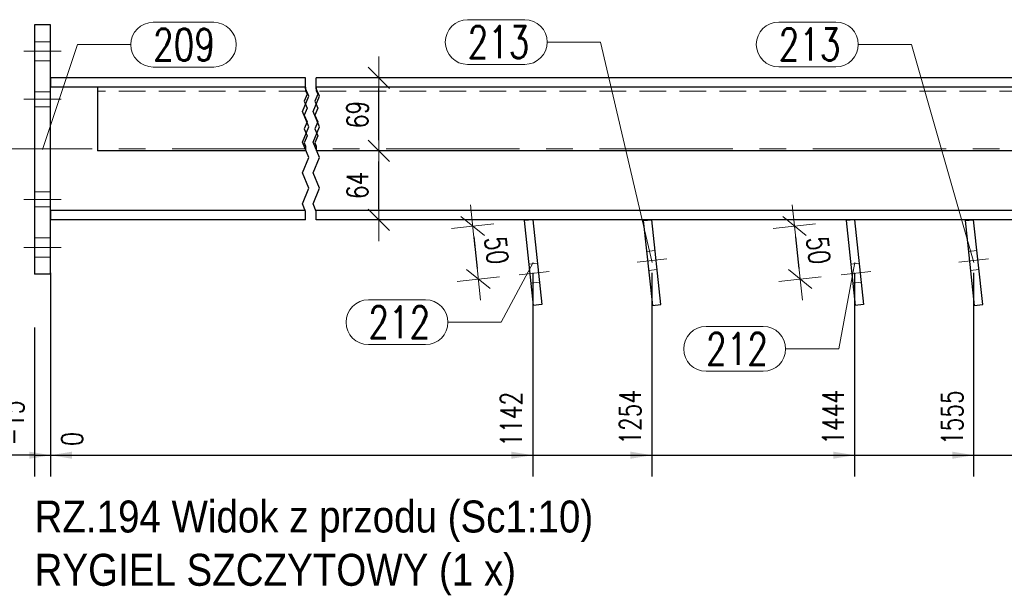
# Model space of a CAD drawing. Header units: millimetres. Extents: x -139 to 714, y 11567 to 12237.
# Tile 9 of 45: x -59 to 34, y 11855 to 11909. Entities that reach past the tile are written whole.
import ezdxf

# ---------------------------------------------------------------- set-up
doc = ezdxf.new("R2010")
doc.units = ezdxf.units.MM
doc.header["$LTSCALE"] = 10
doc.linetypes.add('HIDDEN', pattern=[0.375, 0.25, -0.125])
doc.linetypes.add('MITTE', pattern=[2, 1.25, -0.25, 0.25, -0.25])
doc.layers.get('Defpoints').update_dxf_attribs({"color": 1})
for name, color, linetype, lineweight in [('PS_DIM', 4, 'Continuous', 13), ('PS_Hidden', 2, 'HIDDEN', 9), ('PS_Mid', 5, 'MITTE', 15), ('PS_Pos', 1, 'Continuous', 15), ('PS_Shape', 161, 'Continuous', 30), ('PS_SOLID', 7, 'Continuous', 30), ('PS_TEXT', 3, 'Continuous', 18)]:
    doc.layers.add(name, color=color, linetype=linetype, lineweight=lineweight)
doc.styles.add('gil', font='txt', dxfattribs={"width": 0.9})
doc.styles.add('simplex', font='simplex.shx', dxfattribs={"width": 0.75})
doc.dimstyles.new('1_10_GŁ_DS1-LS10', dxfattribs={"dimtxt": 2, "dimasz": 2, "dimexe": 2, "dimexo": 5, "dimgap": 1, "dimtad": 1, "dimjust": 4, "dimdec": 0, "dimlfac": 10, "dimtxsty": 'simplex', "dimblk1": 'NONE', "dimsah": 1, "dimcen": 2, "dimclrd": 256, "dimclre": 256, "dimclrt": 3, "dimadec": 1, "dimazin": 0, "dimtfac": 1, "dimtdec": 0, "dimtmove": 2, "dimatfit": 3, "dimfxl": 1, "dimarcsym": 0})
doc.dimstyles.new('1_10_PRZ', dxfattribs={"dimtxt": 2, "dimasz": 1, "dimexe": 2, "dimexo": 5, "dimgap": 1, "dimtad": 1, "dimdec": 0, "dimlfac": 10, "dimtxsty": 'simplex', "dimblk": 'dimznak', "dimcen": 2, "dimse1": 1, "dimse2": 1, "dimclrt": 3, "dimadec": 1, "dimazin": 0, "dimtfac": 1, "dimtdec": 0, "dimtix": 1, "dimtmove": 2, "dimatfit": 3, "dimldrblk": 'dim-grot', "dimfxl": 1, "dimarcsym": 0})

# ---------------------------------------------------------------- blocks, each defined once
blk = doc.blocks.new('*D95')
at = {"layer": 'Defpoints', "color": 0, "transparency": 16777216}
for p in [(-55.604, 11889.806), (-57.104, 11884.706), (-55.604, 11867.706)]:
    blk.add_point(p, dxfattribs=at)
at = {"layer": 'PS_DIM', "lineweight": -2, "transparency": 16777216}
for p, q in [((-55.604, 11884.806), (-55.604, 11865.706)), ((-57.104, 11879.706), (-57.104, 11865.706)), ((-57.104, 11867.706), (-59.104, 11867.706)), ((-57.104, 11867.706), (-55.604, 11867.706)), ((-53.604, 11867.706), (-51.604, 11867.706))]:
    blk.add_line(p, q, dxfattribs=at)
at = {"layer": 'PS_DIM', "transparency": 16777216}
blk.add_solid([(-53.604, 11868.04), (-53.604, 11867.373), (-55.604, 11867.706)], dxfattribs=at)
at = {"layer": 'PS_DIM', "color": 3, "transparency": 16777216, "insert": (-59.124, 11870.726), "char_height": 2, "attachment_point": 5, "rotation": 90, "style": 'simplex'}
blk.add_mtext('-15', dxfattribs=at)
blk = doc.blocks.new('_None')
blk = doc.blocks.new('*D96')
at = {"layer": 'Defpoints', "color": 0, "transparency": 16777216}
for p in [(-55.604, 11889.806), (-55.604, 11884.706), (-55.604, 11867.706)]:
    blk.add_point(p, dxfattribs=at)
at = {"layer": 'PS_DIM', "lineweight": -2, "transparency": 16777216}
for p, q in [((-55.604, 11884.806), (-55.604, 11865.706)), ((-55.604, 11879.706), (-55.604, 11865.706)), ((-57.604, 11867.706), (-59.604, 11867.706)), ((-55.604, 11867.706), (-53.604, 11867.706))]:
    blk.add_line(p, q, dxfattribs=at)
at = {"layer": 'PS_DIM', "transparency": 16777216}
blk.add_solid([(-57.604, 11868.04), (-57.604, 11867.373), (-55.604, 11867.706)], dxfattribs=at)
at = {"layer": 'PS_DIM', "color": 3, "transparency": 16777216, "insert": (-53.584, 11869.226), "char_height": 2, "attachment_point": 5, "rotation": 90, "style": 'simplex'}
blk.add_mtext('0', dxfattribs=at)
blk = doc.blocks.new('*D97')
at = {"layer": 'Defpoints', "color": 0, "transparency": 16777216}
for p in [(-55.604, 11889.806), (-10.399, 11889.806), (-10.399, 11867.706)]:
    blk.add_point(p, dxfattribs=at)
at = {"layer": 'PS_DIM', "lineweight": -2, "transparency": 16777216}
for p, q in [((-55.604, 11884.806), (-55.604, 11865.706)), ((-10.399, 11884.806), (-10.399, 11865.706)), ((-55.604, 11867.706), (-12.399, 11867.706))]:
    blk.add_line(p, q, dxfattribs=at)
at = {"layer": 'PS_DIM', "transparency": 16777216}
blk.add_solid([(-12.399, 11868.04), (-12.399, 11867.373), (-10.399, 11867.706)], dxfattribs=at)
at = {"layer": 'PS_DIM', "color": 3, "transparency": 16777216, "insert": (-12.419, 11871.083), "char_height": 2, "attachment_point": 5, "rotation": 90, "style": 'simplex'}
blk.add_mtext('1142', dxfattribs=at)
blk = doc.blocks.new('*D98')
at = {"layer": 'Defpoints', "color": 0, "transparency": 16777216}
for p in [(-55.604, 11889.806), (0.764, 11889.806), (0.764, 11867.706)]:
    blk.add_point(p, dxfattribs=at)
at = {"layer": 'PS_DIM', "lineweight": -2, "transparency": 16777216}
for p, q in [((-55.604, 11884.806), (-55.604, 11865.706)), ((0.764, 11884.806), (0.764, 11865.706)), ((-55.604, 11867.706), (-1.236, 11867.706))]:
    blk.add_line(p, q, dxfattribs=at)
at = {"layer": 'PS_DIM', "transparency": 16777216}
blk.add_solid([(-1.236, 11868.04), (-1.236, 11867.373), (0.764, 11867.706)], dxfattribs=at)
at = {"layer": 'PS_DIM', "color": 3, "transparency": 16777216, "insert": (-1.256, 11871.262), "char_height": 2, "attachment_point": 5, "rotation": 90, "style": 'simplex'}
blk.add_mtext('1254', dxfattribs=at)
blk = doc.blocks.new('*D99')
at = {"layer": 'Defpoints', "color": 0, "transparency": 16777216}
for p in [(-55.604, 11889.806), (19.772, 11889.806), (19.772, 11867.706)]:
    blk.add_point(p, dxfattribs=at)
at = {"layer": 'PS_DIM', "lineweight": -2, "transparency": 16777216}
for p, q in [((-55.604, 11884.806), (-55.604, 11865.706)), ((19.772, 11884.806), (19.772, 11865.706)), ((-55.604, 11867.706), (17.772, 11867.706))]:
    blk.add_line(p, q, dxfattribs=at)
at = {"layer": 'PS_DIM', "transparency": 16777216}
blk.add_solid([(17.772, 11868.04), (17.772, 11867.373), (19.772, 11867.706)], dxfattribs=at)
at = {"layer": 'PS_DIM', "color": 3, "transparency": 16777216, "insert": (17.752, 11871.262), "char_height": 2, "attachment_point": 5, "rotation": 90, "style": 'simplex'}
blk.add_mtext('1444', dxfattribs=at)
blk = doc.blocks.new('*D100')
at = {"layer": 'Defpoints', "color": 0, "transparency": 16777216}
for p in [(-55.604, 11889.806), (30.935, 11889.806), (30.935, 11867.706)]:
    blk.add_point(p, dxfattribs=at)
at = {"layer": 'PS_DIM', "lineweight": -2, "transparency": 16777216}
for p, q in [((-55.604, 11884.806), (-55.604, 11865.706)), ((30.935, 11884.806), (30.935, 11865.706)), ((-55.604, 11867.706), (28.935, 11867.706))]:
    blk.add_line(p, q, dxfattribs=at)
at = {"layer": 'PS_DIM', "transparency": 16777216}
blk.add_solid([(28.935, 11868.04), (28.935, 11867.373), (30.935, 11867.706)], dxfattribs=at)
at = {"layer": 'PS_DIM', "color": 3, "transparency": 16777216, "insert": (28.915, 11871.226), "char_height": 2, "attachment_point": 5, "rotation": 90, "style": 'simplex'}
blk.add_mtext('1555', dxfattribs=at)
blk = doc.blocks.new('*D101')
at = {"layer": 'Defpoints', "color": 0, "transparency": 16777216}
for p in [(67.852, 11903.106), (-55.604, 11889.806), (67.852, 11867.706)]:
    blk.add_point(p, dxfattribs=at)
at = {"layer": 'PS_DIM', "lineweight": -2, "transparency": 16777216}
for p, q in [((67.852, 11898.106), (67.852, 11865.706)), ((-55.604, 11884.806), (-55.604, 11865.706)), ((-55.604, 11867.706), (65.852, 11867.706))]:
    blk.add_line(p, q, dxfattribs=at)
at = {"layer": 'PS_DIM', "transparency": 16777216}
blk.add_solid([(65.852, 11868.04), (65.852, 11867.373), (67.852, 11867.706)], dxfattribs=at)
at = {"layer": 'PS_DIM', "color": 3, "transparency": 16777216, "insert": (65.832, 11871.226), "char_height": 2, "attachment_point": 5, "rotation": 90, "style": 'simplex'}
blk.add_mtext('1925', dxfattribs=at)
blk = doc.blocks.new('*D102')
at = {"layer": 'Defpoints', "color": 0, "transparency": 16777216}
for p in [(68.852, 11903.106), (-55.604, 11889.806), (68.852, 11867.706)]:
    blk.add_point(p, dxfattribs=at)
at = {"layer": 'PS_DIM', "lineweight": -2, "transparency": 16777216}
for p, q in [((68.852, 11898.106), (68.852, 11865.706)), ((-55.604, 11884.806), (-55.604, 11865.706)), ((-55.604, 11867.706), (66.852, 11867.706))]:
    blk.add_line(p, q, dxfattribs=at)
at = {"layer": 'PS_DIM', "transparency": 16777216}
blk.add_solid([(66.852, 11868.04), (66.852, 11867.373), (68.852, 11867.706)], dxfattribs=at)
at = {"layer": 'PS_DIM', "color": 3, "transparency": 16777216, "insert": (70.872, 11871.226), "char_height": 2, "attachment_point": 5, "rotation": 90, "style": 'simplex'}
blk.add_mtext('1935', dxfattribs=at)
blk = doc.blocks.new('*D103')
at = {"layer": 'Defpoints', "color": 0, "transparency": 16777216}
for p in [(120.852, 11903.106), (-55.604, 11889.806), (120.852, 11867.706)]:
    blk.add_point(p, dxfattribs=at)
at = {"layer": 'PS_DIM', "lineweight": -2, "transparency": 16777216}
for p, q in [((120.852, 11898.106), (120.852, 11865.706)), ((-55.604, 11884.806), (-55.604, 11865.706)), ((-55.604, 11867.706), (118.852, 11867.706))]:
    blk.add_line(p, q, dxfattribs=at)
at = {"layer": 'PS_DIM', "transparency": 16777216}
blk.add_solid([(118.852, 11868.04), (118.852, 11867.373), (120.852, 11867.706)], dxfattribs=at)
at = {"layer": 'PS_DIM', "color": 3, "transparency": 16777216, "insert": (118.832, 11871.369), "char_height": 2, "attachment_point": 5, "rotation": 90, "style": 'simplex'}
blk.add_mtext('4225', dxfattribs=at)
blk = doc.blocks.new('*D104')
at = {"layer": 'Defpoints', "color": 0, "transparency": 16777216}
for p in [(121.852, 11903.106), (-55.604, 11889.806), (121.852, 11867.706)]:
    blk.add_point(p, dxfattribs=at)
at = {"layer": 'PS_DIM', "lineweight": -2, "transparency": 16777216}
for p, q in [((121.852, 11898.106), (121.852, 11865.706)), ((-55.604, 11884.806), (-55.604, 11865.706)), ((-55.604, 11867.706), (119.852, 11867.706))]:
    blk.add_line(p, q, dxfattribs=at)
at = {"layer": 'PS_DIM', "transparency": 16777216}
blk.add_solid([(119.852, 11868.04), (119.852, 11867.373), (121.852, 11867.706)], dxfattribs=at)
at = {"layer": 'PS_DIM', "color": 3, "transparency": 16777216, "insert": (123.872, 11871.369), "char_height": 2, "attachment_point": 5, "rotation": 90, "style": 'simplex'}
blk.add_mtext('4235', dxfattribs=at)
blk = doc.blocks.new('*D105')
at = {"layer": 'Defpoints', "color": 0, "transparency": 16777216}
for p in [(135.852, 11901.456), (-55.604, 11889.806), (135.852, 11867.706)]:
    blk.add_point(p, dxfattribs=at)
at = {"layer": 'PS_DIM', "lineweight": -2, "transparency": 16777216}
for p, q in [((135.852, 11896.456), (135.852, 11865.706)), ((-55.604, 11884.806), (-55.604, 11865.706)), ((-55.604, 11867.706), (133.852, 11867.706))]:
    blk.add_line(p, q, dxfattribs=at)
at = {"layer": 'PS_DIM', "transparency": 16777216}
blk.add_solid([(133.852, 11868.04), (133.852, 11867.373), (135.852, 11867.706)], dxfattribs=at)
at = {"layer": 'PS_DIM', "color": 3, "transparency": 16777216, "insert": (133.832, 11871.369), "char_height": 2, "attachment_point": 5, "rotation": 90, "style": 'simplex'}
blk.add_mtext('4375', dxfattribs=at)
blk = doc.blocks.new('*D106')
at = {"layer": 'Defpoints', "color": 0, "transparency": 16777216}
for p in [(-55.604, 11889.806), (143.68, 11889.721), (143.68, 11867.706)]:
    blk.add_point(p, dxfattribs=at)
at = {"layer": 'PS_DIM', "lineweight": -2, "transparency": 16777216}
for p, q in [((-55.604, 11884.806), (-55.604, 11865.706)), ((143.68, 11884.721), (143.68, 11865.706)), ((-55.604, 11867.706), (141.68, 11867.706))]:
    blk.add_line(p, q, dxfattribs=at)
at = {"layer": 'PS_DIM', "transparency": 16777216}
blk.add_solid([(141.68, 11868.04), (141.68, 11867.373), (143.68, 11867.706)], dxfattribs=at)
at = {"layer": 'PS_DIM', "color": 3, "transparency": 16777216, "insert": (141.66, 11871.369), "char_height": 2, "attachment_point": 5, "rotation": 90, "style": 'simplex'}
blk.add_mtext('4453', dxfattribs=at)
blk = doc.blocks.new('*D107')
at = {"layer": 'Defpoints', "color": 0, "transparency": 16777216}
for p in [(-55.604, 11889.806), (144.475, 11889.806), (144.475, 11867.706)]:
    blk.add_point(p, dxfattribs=at)
at = {"layer": 'PS_DIM', "lineweight": -2, "transparency": 16777216}
for p, q in [((-55.604, 11884.806), (-55.604, 11865.706)), ((144.475, 11884.806), (144.475, 11865.706)), ((-55.604, 11867.706), (142.475, 11867.706))]:
    blk.add_line(p, q, dxfattribs=at)
at = {"layer": 'PS_DIM', "transparency": 16777216}
blk.add_solid([(142.475, 11868.04), (142.475, 11867.373), (144.475, 11867.706)], dxfattribs=at)
at = {"layer": 'PS_DIM', "color": 3, "transparency": 16777216, "insert": (146.495, 11871.048), "char_height": 2, "attachment_point": 5, "rotation": 90, "style": 'simplex'}
blk.add_mtext('4461', dxfattribs=at)
blk = doc.blocks.new('*D108')
at = {"layer": 'Defpoints', "color": 0, "transparency": 16777216}
for p in [(-55.604, 11889.806), (155.638, 11889.806), (155.638, 11867.706)]:
    blk.add_point(p, dxfattribs=at)
at = {"layer": 'PS_DIM', "lineweight": -2, "transparency": 16777216}
for p, q in [((-55.604, 11884.806), (-55.604, 11865.706)), ((155.638, 11884.806), (155.638, 11865.706)), ((-55.604, 11867.706), (153.638, 11867.706))]:
    blk.add_line(p, q, dxfattribs=at)
at = {"layer": 'PS_DIM', "transparency": 16777216}
blk.add_solid([(153.638, 11868.04), (153.638, 11867.373), (155.638, 11867.706)], dxfattribs=at)
at = {"layer": 'PS_DIM', "color": 3, "transparency": 16777216, "insert": (153.618, 11871.369), "char_height": 2, "attachment_point": 5, "rotation": 90, "style": 'simplex'}
blk.add_mtext('4572', dxfattribs=at)
blk = doc.blocks.new('*D109')
at = {"layer": 'Defpoints', "color": 0, "transparency": 16777216}
for p in [(175.811, 11896.256), (-55.604, 11889.806), (175.811, 11867.706)]:
    blk.add_point(p, dxfattribs=at)
at = {"layer": 'PS_DIM', "lineweight": -2, "transparency": 16777216}
for p, q in [((175.811, 11891.256), (175.811, 11865.706)), ((-55.604, 11884.806), (-55.604, 11865.706)), ((-55.604, 11867.706), (173.811, 11867.706))]:
    blk.add_line(p, q, dxfattribs=at)
at = {"layer": 'PS_DIM', "transparency": 16777216}
blk.add_solid([(173.811, 11868.04), (173.811, 11867.373), (175.811, 11867.706)], dxfattribs=at)
at = {"layer": 'PS_DIM', "color": 3, "transparency": 16777216, "insert": (173.791, 11871.405), "char_height": 2, "attachment_point": 5, "rotation": 90, "style": 'simplex'}
blk.add_mtext('4774', dxfattribs=at)
blk = doc.blocks.new('*D110')
at = {"layer": 'Defpoints', "color": 0, "transparency": 16777216}
for p in [(180.264, 11890.656), (-55.604, 11889.806), (180.264, 11867.706)]:
    blk.add_point(p, dxfattribs=at)
at = {"layer": 'PS_DIM', "lineweight": -2, "transparency": 16777216}
for p, q in [((180.264, 11885.656), (180.264, 11865.706)), ((-55.604, 11884.806), (-55.604, 11865.706)), ((-55.604, 11867.706), (178.264, 11867.706))]:
    blk.add_line(p, q, dxfattribs=at)
at = {"layer": 'PS_DIM', "transparency": 16777216}
blk.add_solid([(178.264, 11868.04), (178.264, 11867.373), (180.264, 11867.706)], dxfattribs=at)
at = {"layer": 'PS_DIM', "color": 3, "transparency": 16777216, "insert": (178.244, 11871.191), "char_height": 2, "attachment_point": 5, "rotation": 90, "style": 'simplex'}
blk.add_mtext('4819', dxfattribs=at)
blk = doc.blocks.new('*D111')
at = {"layer": 'Defpoints', "color": 0, "transparency": 16777216}
for p in [(233.364, 11903.106), (-55.604, 11889.806), (233.364, 11867.706)]:
    blk.add_point(p, dxfattribs=at)
at = {"layer": 'PS_DIM', "lineweight": -2, "transparency": 16777216}
for p, q in [((233.364, 11898.106), (233.364, 11865.706)), ((-55.604, 11884.806), (-55.604, 11865.706)), ((-55.604, 11867.706), (231.364, 11867.706))]:
    blk.add_line(p, q, dxfattribs=at)
at = {"layer": 'PS_DIM', "transparency": 16777216}
blk.add_solid([(231.364, 11868.04), (231.364, 11867.373), (233.364, 11867.706)], dxfattribs=at)
at = {"layer": 'PS_DIM', "color": 3, "transparency": 16777216, "insert": (231.344, 11871.369), "char_height": 2, "attachment_point": 5, "rotation": 90, "style": 'simplex'}
blk.add_mtext('6525', dxfattribs=at)
blk = doc.blocks.new('*D112')
at = {"layer": 'Defpoints', "color": 0, "transparency": 16777216}
for p in [(234.364, 11903.106), (-55.604, 11889.806), (234.364, 11867.706)]:
    blk.add_point(p, dxfattribs=at)
at = {"layer": 'PS_DIM', "lineweight": -2, "transparency": 16777216}
for p, q in [((234.364, 11898.106), (234.364, 11865.706)), ((-55.604, 11884.806), (-55.604, 11865.706)), ((-55.604, 11867.706), (232.364, 11867.706))]:
    blk.add_line(p, q, dxfattribs=at)
at = {"layer": 'PS_DIM', "transparency": 16777216}
blk.add_solid([(232.364, 11868.04), (232.364, 11867.373), (234.364, 11867.706)], dxfattribs=at)
at = {"layer": 'PS_DIM', "color": 3, "transparency": 16777216, "insert": (236.384, 11871.369), "char_height": 2, "attachment_point": 5, "rotation": 90, "style": 'simplex'}
blk.add_mtext('6535', dxfattribs=at)
blk = doc.blocks.new('*D113')
at = {"layer": 'Defpoints', "color": 0, "transparency": 16777216}
for p in [(275.571, 11896.256), (-55.604, 11889.806), (275.571, 11867.706)]:
    blk.add_point(p, dxfattribs=at)
at = {"layer": 'PS_DIM', "lineweight": -2, "transparency": 16777216}
for p, q in [((275.571, 11891.256), (275.571, 11865.706)), ((-55.604, 11884.806), (-55.604, 11865.706)), ((-55.604, 11867.706), (273.571, 11867.706))]:
    blk.add_line(p, q, dxfattribs=at)
at = {"layer": 'PS_DIM', "transparency": 16777216}
blk.add_solid([(273.571, 11868.04), (273.571, 11867.373), (275.571, 11867.706)], dxfattribs=at)
at = {"layer": 'PS_DIM', "color": 3, "transparency": 16777216, "insert": (273.551, 11871.369), "char_height": 2, "attachment_point": 5, "rotation": 90, "style": 'simplex'}
blk.add_mtext('8042', dxfattribs=at)
blk = doc.blocks.new('*D114')
at = {"layer": 'Defpoints', "color": 0, "transparency": 16777216}
for p in [(280.064, 11890.656), (-55.604, 11889.806), (280.064, 11867.706)]:
    blk.add_point(p, dxfattribs=at)
at = {"layer": 'PS_DIM', "lineweight": -2, "transparency": 16777216}
for p, q in [((280.064, 11885.656), (280.064, 11865.706)), ((-55.604, 11884.806), (-55.604, 11865.706)), ((-55.604, 11867.706), (278.064, 11867.706))]:
    blk.add_line(p, q, dxfattribs=at)
at = {"layer": 'PS_DIM', "transparency": 16777216}
blk.add_solid([(278.064, 11868.04), (278.064, 11867.373), (280.064, 11867.706)], dxfattribs=at)
at = {"layer": 'PS_DIM', "color": 3, "transparency": 16777216, "insert": (278.044, 11871.369), "char_height": 2, "attachment_point": 5, "rotation": 90, "style": 'simplex'}
blk.add_mtext('8087', dxfattribs=at)
blk = doc.blocks.new('*D115')
at = {"layer": 'Defpoints', "color": 0, "transparency": 16777216}
for p in [(337.164, 11903.106), (-55.604, 11889.806), (337.164, 11867.706)]:
    blk.add_point(p, dxfattribs=at)
at = {"layer": 'PS_DIM', "lineweight": -2, "transparency": 16777216}
for p, q in [((337.164, 11898.106), (337.164, 11865.706)), ((-55.604, 11884.806), (-55.604, 11865.706)), ((-55.604, 11867.706), (335.164, 11867.706))]:
    blk.add_line(p, q, dxfattribs=at)
at = {"layer": 'PS_DIM', "transparency": 16777216}
blk.add_solid([(335.164, 11868.04), (335.164, 11867.373), (337.164, 11867.706)], dxfattribs=at)
at = {"layer": 'PS_DIM', "color": 3, "transparency": 16777216, "insert": (335.144, 11871.369), "char_height": 2, "attachment_point": 5, "rotation": 90, "style": 'simplex'}
blk.add_mtext('8825', dxfattribs=at)
blk = doc.blocks.new('*D116')
at = {"layer": 'Defpoints', "color": 0, "transparency": 16777216}
for p in [(338.164, 11903.106), (-55.604, 11889.806), (338.164, 11867.706)]:
    blk.add_point(p, dxfattribs=at)
at = {"layer": 'PS_DIM', "lineweight": -2, "transparency": 16777216}
for p, q in [((338.164, 11898.106), (338.164, 11865.706)), ((-55.604, 11884.806), (-55.604, 11865.706)), ((-55.604, 11867.706), (336.164, 11867.706))]:
    blk.add_line(p, q, dxfattribs=at)
at = {"layer": 'PS_DIM', "transparency": 16777216}
blk.add_solid([(336.164, 11868.04), (336.164, 11867.373), (338.164, 11867.706)], dxfattribs=at)
at = {"layer": 'PS_DIM', "color": 3, "transparency": 16777216, "insert": (340.184, 11871.369), "char_height": 2, "attachment_point": 5, "rotation": 90, "style": 'simplex'}
blk.add_mtext('8835', dxfattribs=at)
blk = doc.blocks.new('*D117')
at = {"layer": 'Defpoints', "color": 0, "transparency": 16777216}
for p in [(352.164, 11901.456), (-55.604, 11889.806), (352.164, 11867.706)]:
    blk.add_point(p, dxfattribs=at)
at = {"layer": 'PS_DIM', "lineweight": -2, "transparency": 16777216}
for p, q in [((352.164, 11896.456), (352.164, 11865.706)), ((-55.604, 11884.806), (-55.604, 11865.706)), ((-55.604, 11867.706), (350.164, 11867.706))]:
    blk.add_line(p, q, dxfattribs=at)
at = {"layer": 'PS_DIM', "transparency": 16777216}
blk.add_solid([(350.164, 11868.04), (350.164, 11867.373), (352.164, 11867.706)], dxfattribs=at)
at = {"layer": 'PS_DIM', "color": 3, "transparency": 16777216, "insert": (350.144, 11871.369), "char_height": 2, "attachment_point": 5, "rotation": 90, "style": 'simplex'}
blk.add_mtext('8975', dxfattribs=at)
blk = doc.blocks.new('*D118')
at = {"layer": 'Defpoints', "color": 0, "transparency": 16777216}
for p in [(392.164, 11896.256), (-55.604, 11889.806), (392.164, 11867.706)]:
    blk.add_point(p, dxfattribs=at)
at = {"layer": 'PS_DIM', "lineweight": -2, "transparency": 16777216}
for p, q in [((392.164, 11891.256), (392.164, 11865.706)), ((-55.604, 11884.806), (-55.604, 11865.706)), ((-55.604, 11867.706), (390.164, 11867.706))]:
    blk.add_line(p, q, dxfattribs=at)
at = {"layer": 'PS_DIM', "transparency": 16777216}
blk.add_solid([(390.164, 11868.04), (390.164, 11867.373), (392.164, 11867.706)], dxfattribs=at)
at = {"layer": 'PS_DIM', "color": 3, "transparency": 16777216, "insert": (390.144, 11871.048), "char_height": 2, "attachment_point": 5, "rotation": 90, "style": 'simplex'}
blk.add_mtext('9881', dxfattribs=at)
blk = doc.blocks.new('*D119')
at = {"layer": 'Defpoints', "color": 0, "transparency": 16777216}
for p in [(-55.604, 11889.806), (396.566, 11889.806), (396.566, 11867.706)]:
    blk.add_point(p, dxfattribs=at)
at = {"layer": 'PS_DIM', "lineweight": -2, "transparency": 16777216}
for p, q in [((-55.604, 11884.806), (-55.604, 11865.706)), ((396.566, 11884.806), (396.566, 11865.706)), ((-55.604, 11867.706), (394.566, 11867.706))]:
    blk.add_line(p, q, dxfattribs=at)
at = {"layer": 'PS_DIM', "transparency": 16777216}
blk.add_solid([(394.566, 11868.04), (394.566, 11867.373), (396.566, 11867.706)], dxfattribs=at)
at = {"layer": 'PS_DIM', "color": 3, "transparency": 16777216, "insert": (394.546, 11871.369), "char_height": 2, "attachment_point": 5, "rotation": 90, "style": 'simplex'}
blk.add_mtext('9925', dxfattribs=at)
blk = doc.blocks.new('*D120')
at = {"layer": 'Defpoints', "color": 0, "transparency": 16777216}
for p in [(-55.604, 11889.806), (398.066, 11884.706), (398.066, 11867.706)]:
    blk.add_point(p, dxfattribs=at)
at = {"layer": 'PS_DIM', "lineweight": -2, "transparency": 16777216}
for p, q in [((-55.604, 11884.806), (-55.604, 11865.706)), ((398.066, 11879.706), (398.066, 11865.706)), ((-55.604, 11867.706), (396.066, 11867.706))]:
    blk.add_line(p, q, dxfattribs=at)
at = {"layer": 'PS_DIM', "transparency": 16777216}
blk.add_solid([(396.066, 11868.04), (396.066, 11867.373), (398.066, 11867.706)], dxfattribs=at)
at = {"layer": 'PS_DIM', "color": 3, "transparency": 16777216, "insert": (400.086, 11871.369), "char_height": 2, "attachment_point": 5, "rotation": 90, "style": 'simplex'}
blk.add_mtext('9940', dxfattribs=at)
blk = doc.blocks.new('dimznak')
at = {"color": 0}
for points in [[(0, 2), (0, -2)], [(-2, 0), (2, 0)]]:
    blk.add_lwpolyline(points, dxfattribs=at)
at = {"color": 2}
blk.add_lwpolyline([(1, 1), (-1, -1)], dxfattribs=at)
blk = doc.blocks.new('*D126')
at = {"layer": 'Defpoints', "color": 0, "transparency": 16777216}
for p in [(-11.194, 11889.721), (-10.664, 11884.75), (-15.503, 11884.233)]:
    blk.add_point(p, dxfattribs=at)
at = {"layer": 'PS_DIM', "color": 0, "lineweight": -2, "transparency": 16777216}
blk.add_line((-15.927, 11888.211), (-15.609, 11885.228), dxfattribs=at)
for p, rotation in [((-16.034, 11889.205), 96.09200278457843), ((-15.503, 11884.233), 276.0920027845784)]:
    blk.add_blockref('dimznak', p, dxfattribs=dict(at, rotation=rotation))
at = {"layer": 'PS_DIM', "color": 3, "transparency": 16777216, "insert": (-13.78, 11886.931), "char_height": 2, "attachment_point": 5, "rotation": 276.092, "style": 'simplex'}
blk.add_mtext('50', dxfattribs=at)
blk = doc.blocks.new('dim-grot')
blk.add_hatch(color=256).paths.add_polyline_path([(0, 0), (-2, 0.5), (-2, -0.5)])
blk.add_lwpolyline([(0, 0), (-2, 0.5), (-2, -0.5), (0, 0)])
blk = doc.blocks.new('*D128')
at = {"layer": 'Defpoints', "color": 0, "transparency": 16777216}
for p in [(-24.833, 11896.256), (-24.72, 11896.256), (-24.72, 11889.806)]:
    blk.add_point(p, dxfattribs=at)
at = {"layer": 'PS_DIM', "color": 0, "lineweight": -2, "transparency": 16777216}
blk.add_line((-24.833, 11890.806), (-24.833, 11895.256), dxfattribs=at)
for p, rotation in [((-24.833, 11896.256), 90), ((-24.833, 11889.806), 270)]:
    blk.add_blockref('dimznak', p, dxfattribs=dict(at, rotation=rotation))
at = {"layer": 'PS_DIM', "color": 3, "transparency": 16777216, "insert": (-26.833, 11893.031), "char_height": 2, "attachment_point": 5, "rotation": 90, "style": 'simplex'}
blk.add_mtext('64', dxfattribs=at)
blk = doc.blocks.new('*D129')
at = {"layer": 'Defpoints', "color": 0, "transparency": 16777216}
for p in [(-24.833, 11903.106), (-24.833, 11903.106), (-24.72, 11896.256)]:
    blk.add_point(p, dxfattribs=at)
at = {"layer": 'PS_DIM', "color": 0, "lineweight": -2, "transparency": 16777216}
blk.add_line((-24.833, 11897.256), (-24.833, 11902.106), dxfattribs=at)
for p, rotation in [((-24.833, 11903.106), 90), ((-24.833, 11896.256), 270)]:
    blk.add_blockref('dimznak', p, dxfattribs=dict(at, rotation=rotation))
at = {"layer": 'PS_DIM', "color": 3, "transparency": 16777216, "insert": (-26.833, 11899.681), "char_height": 2, "attachment_point": 5, "rotation": 90, "style": 'simplex'}
blk.add_mtext('69', dxfattribs=at)
blk = doc.blocks.new('*D227')
at = {"layer": 'Defpoints', "color": 0, "transparency": 16777216}
for p in [(18.976, 11889.721), (19.507, 11884.75), (14.667, 11884.233)]:
    blk.add_point(p, dxfattribs=at)
at = {"layer": 'PS_DIM', "color": 0, "lineweight": -2, "transparency": 16777216}
blk.add_line((14.243, 11888.211), (14.561, 11885.228), dxfattribs=at)
for p, rotation in [((14.137, 11889.205), 96.09200278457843), ((14.667, 11884.233), 276.0920027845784)]:
    blk.add_blockref('dimznak', p, dxfattribs=dict(at, rotation=rotation))
at = {"layer": 'PS_DIM', "color": 3, "transparency": 16777216, "insert": (16.391, 11886.931), "char_height": 2, "attachment_point": 5, "rotation": 276.092, "style": 'simplex'}
blk.add_mtext('50', dxfattribs=at)
blk = doc.blocks.new('*X347')
at = {"color": 1}
for p, q in [((-31.694, 11902.118), (-31.694, 11903.106)), ((-30.694, 11902.118), (-30.694, 11903.106)), ((-31.694, 11902.256), (-31.694, 11901.903)), ((-31.39, 11901.398), (-31.694, 11902.118)), ((-30.694, 11902.256), (-30.694, 11901.903)), ((-30.39, 11901.398), (-30.694, 11902.118)), ((-31.999, 11899.956), (-31.39, 11901.398)), ((-31.557, 11901.578), (-31.832, 11900.928)), ((-31.694, 11901.903), (-31.557, 11901.578)), ((-30.999, 11899.956), (-30.39, 11901.398)), ((-30.557, 11901.578), (-30.832, 11900.928)), ((-30.694, 11901.903), (-30.557, 11901.578)), ((-31.832, 11900.928), (-31.557, 11900.278)), ((-31.557, 11900.278), (-31.832, 11899.628)), ((-30.832, 11900.928), (-30.557, 11900.278)), ((-30.557, 11900.278), (-30.832, 11899.628)), ((-31.39, 11898.515), (-31.999, 11899.956)), ((-31.832, 11899.628), (-31.557, 11898.978)), ((-30.39, 11898.515), (-30.999, 11899.956)), ((-30.832, 11899.628), (-30.557, 11898.978)), ((-31.999, 11897.074), (-31.39, 11898.515)), ((-31.557, 11898.978), (-31.832, 11898.328)), ((-30.999, 11897.074), (-30.39, 11898.515)), ((-30.557, 11898.978), (-30.832, 11898.328)), ((-31.832, 11898.328), (-31.557, 11897.677)), ((-31.557, 11897.677), (-31.832, 11897.027)), ((-30.832, 11898.328), (-30.557, 11897.677)), ((-30.557, 11897.677), (-30.832, 11897.027)), ((-31.39, 11895.633), (-31.999, 11897.074)), ((-31.832, 11897.027), (-31.694, 11896.702)), ((-31.694, 11896.702), (-31.694, 11896.256)), ((-30.39, 11895.633), (-30.999, 11897.074)), ((-30.832, 11897.027), (-30.694, 11896.702)), ((-30.694, 11896.702), (-30.694, 11896.256)), ((-31.999, 11894.192), (-31.39, 11895.633)), ((-30.999, 11894.192), (-30.39, 11895.633)), ((-31.39, 11892.75), (-31.999, 11894.192)), ((-30.39, 11892.75), (-30.999, 11894.192)), ((-31.999, 11891.309), (-31.39, 11892.75)), ((-30.999, 11891.309), (-30.39, 11892.75)), ((-31.694, 11890.589), (-31.999, 11891.309)), ((-30.694, 11890.589), (-30.999, 11891.309)), ((-31.694, 11889.806), (-31.694, 11890.589)), ((-30.694, 11889.806), (-30.694, 11890.589))]:
    blk.add_line(p, q, dxfattribs=at)
at = {"layer": 'PS_Hidden', "color": 2, "linetype": 'HIDDEN'}
for p, q in [((-55.604, 11906.506), (-57.104, 11906.506)), ((-55.604, 11904.706), (-57.104, 11904.706)), ((-55.604, 11901.806), (-57.104, 11901.806)), ((-31.694, 11901.856), (-51.194, 11901.856)), ((88.352, 11901.856), (-30.694, 11901.856)), ((-55.604, 11900.406), (-57.104, 11900.406)), ((-55.604, 11892.406), (-57.104, 11892.406)), ((-55.604, 11891.006), (-57.104, 11891.006)), ((-55.604, 11888.106), (-57.104, 11888.106)), ((1.074, 11886.907), (0.278, 11886.823)), ((31.244, 11886.907), (30.448, 11886.823)), ((-55.604, 11886.306), (-57.104, 11886.306)), ((-9.964, 11885.729), (-10.759, 11885.645)), ((20.207, 11885.729), (19.411, 11885.645)), ((1.265, 11885.118), (0.469, 11885.033)), ((31.435, 11885.118), (30.639, 11885.033)), ((-9.773, 11883.94), (-10.568, 11883.855)), ((20.398, 11883.94), (19.602, 11883.855))]:
    blk.add_line(p, q, dxfattribs=at)
at = {"layer": 'PS_Mid', "color": 5, "linetype": 'MITTE'}
for p, q in [((-58.104, 11905.606), (-54.604, 11905.606)), ((-58.104, 11905.606), (-54.604, 11905.606)), ((-58.104, 11901.106), (-54.604, 11901.106)), ((-58.104, 11901.106), (-54.604, 11901.106)), ((-31.694, 11896.456), (-60.604, 11896.456)), ((88.352, 11896.456), (-30.694, 11896.456)), ((-58.104, 11891.706), (-54.604, 11891.706)), ((-58.104, 11891.706), (-54.604, 11891.706)), ((-58.104, 11887.206), (-54.604, 11887.206)), ((-58.104, 11887.206), (-54.604, 11887.206)), ((-0.621, 11885.822), (2.163, 11886.119)), ((-0.621, 11885.822), (2.163, 11886.119)), ((29.55, 11885.822), (32.334, 11886.119)), ((29.55, 11885.822), (32.334, 11886.119)), ((-11.658, 11884.644), (-8.874, 11884.941)), ((-11.658, 11884.644), (-8.874, 11884.941)), ((18.512, 11884.644), (21.296, 11884.941)), ((18.512, 11884.644), (21.296, 11884.941))]:
    blk.add_line(p, q, dxfattribs=at)
at = {"layer": 'PS_SOLID', "color": 7, "linetype": 'Continuous'}
for p, q in [((-57.104, 11908.106), (-57.104, 11884.706)), ((-55.604, 11908.106), (-57.104, 11908.106)), ((-55.604, 11884.706), (-55.604, 11908.106)), ((-55.604, 11903.106), (-55.604, 11902.256)), ((-31.694, 11903.106), (-55.604, 11903.106)), ((88.352, 11903.106), (-30.694, 11903.106)), ((-51.194, 11902.256), (-55.604, 11902.256)), ((-51.194, 11902.256), (-51.194, 11896.256)), ((-31.694, 11902.256), (-51.194, 11902.256)), ((88.352, 11902.256), (-30.694, 11902.256)), ((-31.694, 11896.256), (-51.194, 11896.256)), ((88.352, 11896.256), (-30.694, 11896.256)), ((-55.604, 11890.656), (-55.604, 11889.806)), ((-31.694, 11890.656), (-55.604, 11890.656)), ((88.352, 11890.656), (-30.694, 11890.656)), ((-31.694, 11889.806), (-55.604, 11889.806)), ((88.352, 11889.806), (-30.694, 11889.806)), ((-10.399, 11889.806), (-11.194, 11889.721)), ((-11.194, 11889.721), (-10.345, 11881.767)), ((-10.399, 11889.806), (-9.55, 11881.852)), ((-0.031, 11889.721), (0.764, 11889.806)), ((-0.031, 11889.721), (0.818, 11881.767)), ((1.613, 11881.852), (0.764, 11889.806)), ((19.772, 11889.806), (18.976, 11889.721)), ((18.976, 11889.721), (19.825, 11881.767)), ((19.772, 11889.806), (20.621, 11881.852)), ((30.139, 11889.721), (30.935, 11889.806)), ((30.139, 11889.721), (30.988, 11881.767)), ((31.784, 11881.852), (30.935, 11889.806)), ((-55.604, 11884.706), (-57.104, 11884.706)), ((-9.55, 11881.852), (-10.345, 11881.767)), ((0.818, 11881.767), (1.613, 11881.852)), ((20.621, 11881.852), (19.825, 11881.767)), ((30.988, 11881.767), (31.784, 11881.852))]:
    blk.add_line(p, q, dxfattribs=at)
blk = doc.blocks.new('*X360')
at = {"color": 1}
for p, q in [((19.798, 11885.786), (18.313, 11877.686)), ((5.856, 11879.786), (11.213, 11879.786)), ((13.313, 11877.686), (18.313, 11877.686)), ((5.856, 11875.586), (11.213, 11875.586))]:
    blk.add_line(p, q, dxfattribs=at)
for centre, start, end in [((5.856, 11877.686), 90, 270), ((11.213, 11877.686), 270, 90)]:
    blk.add_arc(centre, 2.1, start, end, dxfattribs=at)
at = {"color": 2, "style": 'simplex', "width": 0.75}
blk.add_text('212', height=3, dxfattribs=at).set_placement((5.856, 11876.186))
blk = doc.blocks.new('*X361')
at = {"color": 1}
for p, q in [((-16.503, 11908.577), (-11.146, 11908.577)), ((-9.046, 11906.477), (-4.046, 11906.477)), ((0.791, 11885.786), (-4.046, 11906.477)), ((-16.503, 11904.377), (-11.146, 11904.377))]:
    blk.add_line(p, q, dxfattribs=at)
for centre, start, end in [((-16.503, 11906.477), 90, 270), ((-11.146, 11906.477), 270, 90)]:
    blk.add_arc(centre, 2.1, start, end, dxfattribs=at)
at = {"color": 2, "style": 'simplex', "width": 0.75}
blk.add_text('213', height=3, dxfattribs=at).set_placement((-16.503, 11904.977))
blk = doc.blocks.new('*X362')
at = {"color": 1}
for p, q in [((12.663, 11908.352), (18.02, 11908.352)), ((20.12, 11906.252), (25.12, 11906.252)), ((30.961, 11885.786), (25.12, 11906.252)), ((12.663, 11904.152), (18.02, 11904.152))]:
    blk.add_line(p, q, dxfattribs=at)
for centre, start, end in [((12.663, 11906.252), 90, 270), ((18.02, 11906.252), 270, 90)]:
    blk.add_arc(centre, 2.1, start, end, dxfattribs=at)
at = {"color": 2, "style": 'simplex', "width": 0.75}
blk.add_text('213', height=3, dxfattribs=at).set_placement((12.663, 11904.752))
blk = doc.blocks.new('*X363')
at = {"color": 1}
for p, q in [((-10.372, 11885.786), (-13.348, 11880.183)), ((-25.805, 11882.283), (-20.448, 11882.283)), ((-18.348, 11880.183), (-13.348, 11880.183)), ((-25.805, 11878.083), (-20.448, 11878.083))]:
    blk.add_line(p, q, dxfattribs=at)
for centre, start, end in [((-25.805, 11880.183), 90, 270), ((-20.448, 11880.183), 270, 90)]:
    blk.add_arc(centre, 2.1, start, end, dxfattribs=at)
at = {"color": 2, "style": 'simplex', "width": 0.75}
blk.add_text('212', height=3, dxfattribs=at).set_placement((-25.805, 11878.683))
blk = doc.blocks.new('*X364')
at = {"color": 1}
for p, q in [((-45.985, 11908.332), (-40.306, 11908.332)), ((-56.354, 11896.406), (-53.085, 11906.232)), ((-53.085, 11906.232), (-48.085, 11906.232)), ((-45.985, 11904.132), (-40.306, 11904.132))]:
    blk.add_line(p, q, dxfattribs=at)
for centre, start, end in [((-45.985, 11906.232), 90, 270), ((-40.306, 11906.232), 270, 90)]:
    blk.add_arc(centre, 2.1, start, end, dxfattribs=at)
at = {"color": 2, "style": 'simplex', "width": 0.75}
blk.add_text('209', height=3, dxfattribs=at).set_placement((-45.985, 11904.732))
blk = doc.blocks.new('*X378')
at = {"color": 3, "style": 'gil', "width": 0.9}
for s, p in [('RZ.194 Widok z przodu (Sc1:10)', (-57.104, 11860.454)), ('RYGIEL SZCZYTOWY (1 x)', (-57.104, 11855.454))]:
    blk.add_text(s, height=3, dxfattribs=at).set_placement(p)

msp = doc.modelspace()

# ---------------------------------------------------------------- block references
at = {"layer": 'PS_Pos'}
for name in ['*X361', '*X364', '*X362', '*X363', '*X360']:
    msp.add_blockref(name, (0, 0), dxfattribs=at)
at = {"layer": 'PS_Shape', "color": 6}
msp.add_blockref('*X347', (0, 0), dxfattribs=at)
at = {"layer": 'PS_TEXT'}
msp.add_blockref('*X378', (0, 0), dxfattribs=at)

# ---------------------------------------------------------------- dimensions: what is measured, and where the dimension line sits
at = {"layer": 'PS_DIM'}
for base, p1, p2, picture, middle in [((-24.833118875, 11903.106338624), (-24.71985312, 11896.256338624), (-24.833118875, 11903.106338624), '*D129', (-26.833118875, 11899.681338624)), ((-24.833118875, 11896.256338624), (-24.71985312, 11889.806338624), (-24.71985312, 11896.256338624), '*D128', (-26.833118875, 11893.031338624))]:
    dim = msp.add_linear_dim(base=base, p1=p1, p2=p2, angle=90, dimstyle='1_10_PRZ', dxfattribs=at)
    dim.commit()
    dim.dimension.update_dxf_attribs({"geometry": picture, "text_midpoint": middle})
for base, p1, p2, text, picture, middle in [((67.852, 11867.706), (-55.604, 11889.806), (67.852, 11903.106), '1925', '*D101', (65.832, 11871.226)), ((68.852, 11867.706), (-55.604, 11889.806), (68.852, 11903.106), '1935', '*D102', (70.872, 11871.226)), ((120.852, 11867.706), (-55.604, 11889.806), (120.852, 11903.106), '4225', '*D103', (118.832, 11871.369)), ((121.852, 11867.706), (-55.604, 11889.806), (121.852, 11903.106), '4235', '*D104', (123.872, 11871.369)), ((233.364, 11867.706), (-55.604, 11889.806), (233.364, 11903.106), '6525', '*D111', (231.344, 11871.369)), ((234.364, 11867.706), (-55.604, 11889.806), (234.364, 11903.106), '6535', '*D112', (236.384, 11871.369)), ((337.164, 11867.706), (-55.604, 11889.806), (337.164, 11903.106), '8825', '*D115', (335.144, 11871.369)), ((338.164, 11867.706), (-55.604, 11889.806), (338.164, 11903.106), '8835', '*D116', (340.184, 11871.369)), ((135.852, 11867.706), (-55.604, 11889.806), (135.852, 11901.456), '4375', '*D105', (133.832, 11871.369)), ((352.164, 11867.706), (-55.604, 11889.806), (352.164, 11901.456), '8975', '*D117', (350.144, 11871.369)), ((175.811, 11867.706), (-55.604, 11889.806), (175.811, 11896.256), '4774', '*D109', (173.791, 11871.405)), ((275.571, 11867.706), (-55.604, 11889.806), (275.571, 11896.256), '8042', '*D113', (273.551, 11871.369)), ((392.164, 11867.706), (-55.604, 11889.806), (392.164, 11896.256), '9881', '*D118', (390.144, 11871.048)), ((180.264, 11867.706), (-55.604, 11889.806), (180.264, 11890.656), '4819', '*D110', (178.244, 11871.191)), ((280.064, 11867.706), (-55.604, 11889.806), (280.064, 11890.656), '8087', '*D114', (278.044, 11871.369)), ((-55.604, 11867.706), (-57.104, 11884.706), (-55.604, 11889.806), '-15', '*D95', (-59.124, 11870.726)), ((-55.604, 11867.706), (-55.604, 11884.706), (-55.604, 11889.806), '0', '*D96', (-53.584, 11869.226)), ((-10.399, 11867.706), (-55.604, 11889.806), (-10.399, 11889.806), '1142', '*D97', (-12.419, 11871.083)), ((0.764, 11867.706), (-55.604, 11889.806), (0.764, 11889.806), '1254', '*D98', (-1.256, 11871.262)), ((19.772, 11867.706), (-55.604, 11889.806), (19.772, 11889.806), '1444', '*D99', (17.752, 11871.262)), ((30.935, 11867.706), (-55.604, 11889.806), (30.935, 11889.806), '1555', '*D100', (28.915, 11871.226)), ((143.68, 11867.706), (-55.604, 11889.806), (143.68, 11889.721), '4453', '*D106', (141.66, 11871.369)), ((144.475, 11867.706), (-55.604, 11889.806), (144.475, 11889.806), '4461', '*D107', (146.495, 11871.048)), ((155.638, 11867.706), (-55.604, 11889.806), (155.638, 11889.806), '4572', '*D108', (153.618, 11871.369)), ((396.566, 11867.706), (-55.604, 11889.806), (396.566, 11889.806), '9925', '*D119', (394.546, 11871.369)), ((398.066, 11867.706), (-55.604, 11889.806), (398.066, 11884.706), '9940', '*D120', (400.086, 11871.369))]:
    dim = msp.add_linear_dim(base=base, p1=p1, p2=p2, text=text, dimstyle='1_10_GŁ_DS1-LS10', dxfattribs=at)
    dim.commit()
    dim.dimension.update_dxf_attribs({"geometry": picture, "text_midpoint": middle, "dimtype": 128, "text_rotation": 90})
for p1, p2, picture, middle in [((-11.194, 11889.721), (-10.664, 11884.75), '*D126', (-13.78, 11886.931)), ((18.976, 11889.721), (19.507, 11884.75), '*D227', (16.391, 11886.931))]:
    dim = msp.add_aligned_dim(p1=p1, p2=p2, distance=-4.867, dimstyle='1_10_PRZ', dxfattribs=at)
    dim.commit()
    dim.dimension.update_dxf_attribs({"geometry": picture, "text_midpoint": middle})

doc.saveas('drawing.dxf')
